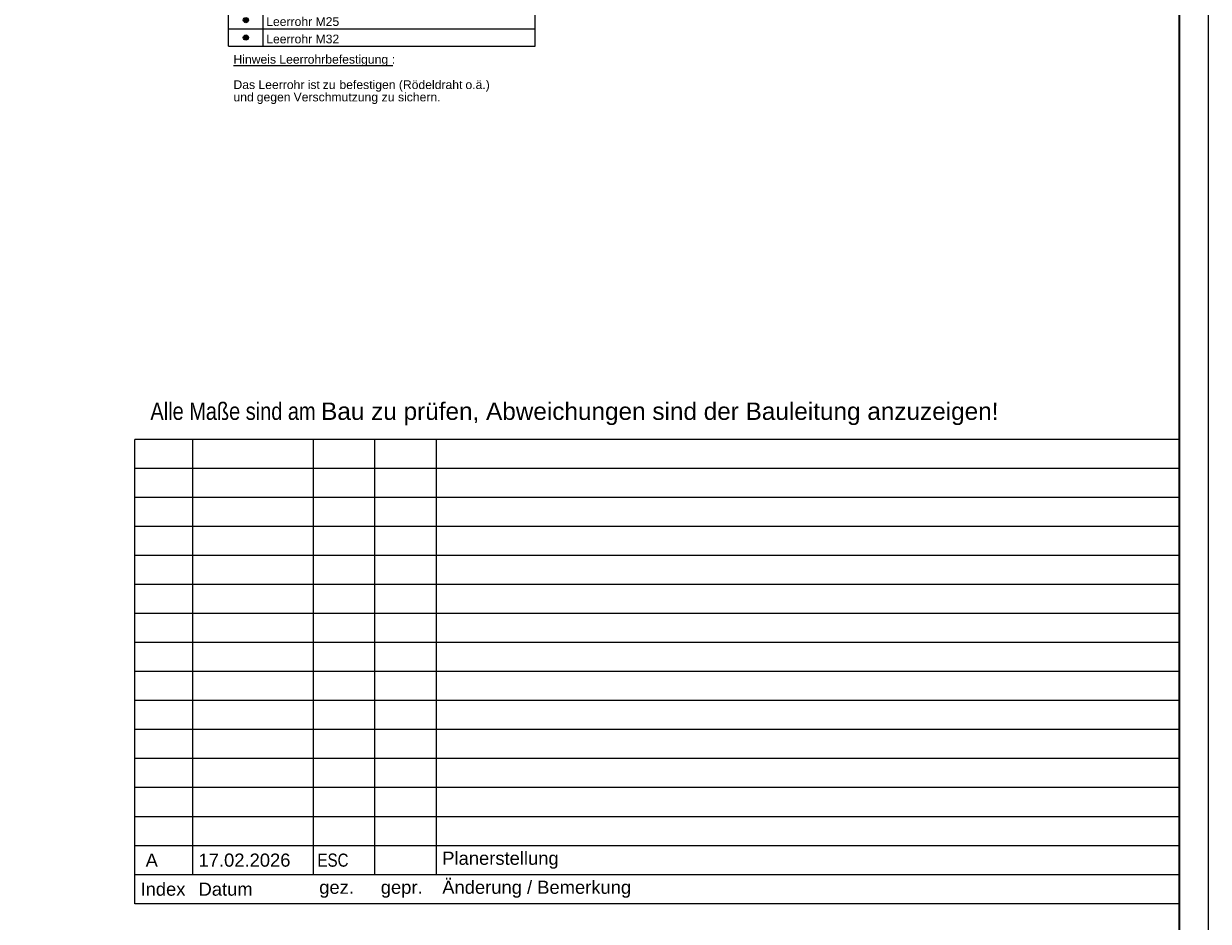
# Model space of a CAD drawing. Extents: x -620 to 300, y 62 to 1112.
# Tile 45 of 53: x 96 to 300, y 366 to 521. Entities that reach past the tile are written whole.
import ezdxf

# ---------------------------------------------------------------- set-up
doc = ezdxf.new("R2010")
doc.units = 0
doc.layers.get('0').update_dxf_attribs({"lineweight": 13})
for name, color, linetype, lineweight, true_color in [('E_Betonbaudose', 1, 'Continuous', 13, 0xff0000), ('E_Detail_Wandschraffur', 7, 'Continuous', 5, 0xc0c0c0), ('E_Leerrohr Umrandung-A06GA2AX8I', 7, 'Continuous', 9, 0xffffff), ('E_Leerrohrdose 32-A06GA2B78I', 7, 'Continuous', 9, 0x99ff99), ('iwb_HB-Hinweis-Kopf-Archi', 3, 'Continuous', 25, 0x00ff00)]:
    doc.layers.add(name, color=color, linetype=linetype, lineweight=lineweight, true_color=true_color)
for name, color, linetype, lineweight in [('E_Legende', 7, 'Continuous', 13), ('iwb_Plankopf Linie', 7, 'Continuous', 13), ('iwb_Plankopf Rahmen', 7, 'Continuous', 35), ('iwb_Plankopf Text', 7, 'Continuous', 18)]:
    doc.layers.add(name, color=color, linetype=linetype, lineweight=lineweight)
doc.styles.add('Arial', font='ARIALN.TTF')
doc.styles.add('Arial Narrow', font='ARIALN.TTF')
doc.styles.add('Plankopf', font='arial.ttf')
doc.styles.get("Standard").update_dxf_attribs({"font": 'ARIALN.TTF'})

# ---------------------------------------------------------------- blocks, each defined once
blk = doc.blocks.new('Referenz-A06GA2B88I')
at = {"layer": 'E_Detail_Wandschraffur', "linetype": 'Continuous', "ltscale": 0.13}
for points in [[(134.51, 525.3), (134.58, 525.3), (134.64, 525.28), (134.71, 525.26), (134.77, 525.22), (134.82, 525.18), (134.86, 525.13), (134.9, 525.08), (134.93, 525.02), (134.95, 524.95), (134.96, 524.89), (134.96, 524.82), (134.95, 524.75), (134.93, 524.69), (134.9, 524.63), (134.86, 524.57), (134.82, 524.52), (134.77, 524.48), (134.71, 524.45), (134.64, 524.42), (134.58, 524.41), (134.51, 524.4), (134.44, 524.41), (134.38, 524.42), (134.32, 524.45), (134.26, 524.48), (134.21, 524.52), (134.16, 524.57), (134.12, 524.63), (134.09, 524.69), (134.07, 524.75), (134.06, 524.82), (134.06, 524.89), (134.07, 524.95), (134.09, 525.02), (134.12, 525.08), (134.16, 525.13), (134.21, 525.18), (134.26, 525.22), (134.32, 525.26), (134.38, 525.28), (134.44, 525.3)], [(134.51, 522.01), (134.58, 522), (134.64, 521.99), (134.71, 521.96), (134.77, 521.93), (134.82, 521.89), (134.86, 521.84), (134.9, 521.78), (134.93, 521.72), (134.95, 521.66), (134.96, 521.59), (134.96, 521.52), (134.95, 521.46), (134.93, 521.39), (134.9, 521.33), (134.86, 521.28), (134.82, 521.23), (134.77, 521.19), (134.71, 521.15), (134.64, 521.13), (134.58, 521.11), (134.51, 521.11), (134.44, 521.11), (134.38, 521.13), (134.32, 521.15), (134.26, 521.19), (134.21, 521.23), (134.16, 521.28), (134.12, 521.33), (134.09, 521.39), (134.07, 521.46), (134.06, 521.52), (134.06, 521.59), (134.07, 521.66), (134.09, 521.72), (134.12, 521.78), (134.16, 521.84), (134.21, 521.89), (134.26, 521.93), (134.32, 521.96), (134.38, 521.99), (134.44, 522)], [(134.51, 519.01), (134.58, 519), (134.64, 518.99), (134.71, 518.96), (134.77, 518.93), (134.82, 518.89), (134.86, 518.84), (134.9, 518.78), (134.93, 518.72), (134.95, 518.66), (134.96, 518.59), (134.96, 518.52), (134.95, 518.46), (134.93, 518.39), (134.9, 518.33), (134.86, 518.28), (134.82, 518.23), (134.77, 518.19), (134.71, 518.15), (134.64, 518.13), (134.58, 518.11), (134.51, 518.11), (134.44, 518.11), (134.38, 518.13), (134.32, 518.15), (134.26, 518.19), (134.21, 518.23), (134.16, 518.28), (134.12, 518.33), (134.09, 518.39), (134.07, 518.46), (134.06, 518.52), (134.06, 518.59), (134.07, 518.66), (134.09, 518.72), (134.12, 518.78), (134.16, 518.84), (134.21, 518.89), (134.26, 518.93), (134.32, 518.96), (134.38, 518.99), (134.44, 519)]]:
    blk.add_hatch(color=256, dxfattribs=at).paths.add_polyline_path(points)
at = {"layer": 'E_Betonbaudose', "linetype": 'Continuous', "ltscale": 0.013}
for centre in [(134.51, 524.85), (134.51, 521.56), (134.51, 518.56)]:
    blk.add_circle(centre, 0.45, dxfattribs=at)
at = {"layer": 'E_Leerrohr Umrandung-A06GA2AX8I', "linetype": 'Continuous', "ltscale": 0.13}
for p, q in [((133.43, 523.25), (133.43, 525.86)), ((133.43, 525.86), (135.59, 525.86)), ((135.59, 525.86), (135.59, 523.25)), ((135.59, 523.25), (133.43, 523.25))]:
    blk.add_line(p, q, dxfattribs=at)
at = {"layer": 'E_Leerrohrdose 32-A06GA2B78I', "linetype": 'Continuous', "ltscale": 0.13}
blk.add_solid([(133.43, 525.86), (135.59, 525.86), (133.43, 523.25), (135.59, 523.25)], dxfattribs=at)
at = {"layer": 'E_Legende', "linetype": 'Continuous', "ltscale": 0.13}
for p, q in [((131.51, 530.26), (184.34, 530.26)), ((131.51, 517.06), (131.51, 530.26)), ((184.34, 517.06), (184.34, 530.26)), ((131.51, 526.06), (184.34, 526.06)), ((137.51, 517.06), (137.51, 526.06)), ((131.51, 523.06), (184.34, 523.06)), ((131.51, 520.06), (184.34, 520.06)), ((131.51, 517.06), (184.34, 517.06))]:
    blk.add_line(p, q, dxfattribs=at)
at = {"layer": 'E_Legende', "linetype": 'Continuous', "lineweight": -2, "ltscale": 0.25}
for p, q in [((132.37, 513.76), (139.46, 513.76)), ((139.46, 513.76), (140.27, 513.76)), ((140.27, 513.76), (158.73, 513.76)), ((158.73, 513.76), (159.64, 513.76)), ((159.64, 513.76), (159.85, 513.76))]:
    blk.add_line(p, q, dxfattribs=at)
at = {"layer": 'E_Legende', "linetype": 'Continuous', "ltscale": 0.13, "attachment_point": 1}
for s, insert, char_height in [('{\\fArial;Legende Leerrohrplanung}', (132.37, 529.58), 2.1), ('{\\fArial;Betonbaudose}', (138.01, 525.06), 1.5), ('{\\fArial;Leerrohr M25}', (138.01, 522.06), 1.5), ('{\\fArial;Leerrohr M32}', (138.01, 519.06), 1.5)]:
    blk.add_mtext(s, dxfattribs=dict(at, insert=insert, char_height=char_height))
at = {"layer": 'E_Legende', "linetype": 'Continuous', "lineweight": -2, "ltscale": 0.25, "char_height": 1.5, "attachment_point": 1}
for s, insert in [('{\\fArial;Hinweis}', (132.37, 515.56)), ('{\\fArial;Leerrohrbefestigung}', (140.27, 515.56)), ('{\\fArial;:}', (159.64, 515.56)), ('{\\fArial;Das}', (132.37, 511.19)), ('{\\fArial;Leerrohr}', (136.67, 511.19)), ('{\\fArial;ist}', (145.16, 511.19)), ('{\\fArial;zu}', (147.74, 511.19)), ('{\\fArial;befestigen}', (150.63, 511.19)), ('{\\fArial;(Rödeldraht}', (160.87, 511.19)), ('{\\fArial;o.ä.)}', (172.34, 511.19)), ('{\\fArial;und}', (132.37, 509.06)), ('{\\fArial;gegen}', (136.38, 509.06)), ('{\\fArial;Verschmutzung}', (142.73, 509.06)), ('{\\fArial;zu}', (157.9, 509.06)), ('{\\fArial;sichern.}', (160.72, 509.06))]:
    blk.add_mtext(s, dxfattribs=dict(at, insert=insert))

msp = doc.modelspace()

# ---------------------------------------------------------------- linework, layer by layer
at = {"layer": 'iwb_Plankopf Linie', "ltscale": 0.13}
for p, q in [((295.35, 449.32), (115.35, 449.32)), ((115.35, 369.32), (115.35, 449.32)), ((125.35, 374.32), (125.35, 449.32)), ((146.15, 374.32), (146.15, 449.32)), ((156.75, 374.32), (156.75, 449.32)), ((167.35, 374.32), (167.35, 449.32)), ((295.35, 449.32), (295.35, 369.32)), ((295.35, 444.32), (115.35, 444.32)), ((295.35, 439.32), (115.35, 439.32)), ((295.35, 434.32), (115.35, 434.32)), ((295.35, 429.32), (115.35, 429.32)), ((295.35, 424.32), (115.35, 424.32)), ((295.35, 419.32), (115.35, 419.32)), ((295.35, 414.32), (115.35, 414.32)), ((295.35, 409.32), (115.35, 409.32)), ((295.35, 404.32), (115.35, 404.32)), ((295.35, 399.32), (115.35, 399.32)), ((295.35, 394.32), (115.35, 394.32)), ((295.35, 389.32), (115.35, 389.32)), ((295.35, 384.32), (115.35, 384.32)), ((295.35, 379.32), (115.35, 379.32)), ((295.35, 374.32), (115.35, 374.32)), ((295.35, 369.32), (115.35, 369.32))]:
    msp.add_line(p, q, dxfattribs=at)
at = {"layer": 'iwb_Plankopf Rahmen', "color": 8, "lineweight": 13, "ltscale": 0.13, "true_color": 0x808080}
msp.add_lwpolyline([(300.35, 62.43), (-619.65, 62.43), (-619.65, 1112.43), (300.35, 1112.43), (300.35, 62.43)], close=True, dxfattribs=at)
at = {"layer": 'iwb_Plankopf Rahmen', "ltscale": 0.35}
msp.add_lwpolyline([(-599.65, 67.43), (-599.65, 1107.43), (295.35, 1107.43), (295.35, 67.43), (-599.65, 67.43)], close=True, dxfattribs=at)

# ---------------------------------------------------------------- block references
at = {"color": 8, "lineweight": 25, "ltscale": 0.25, "true_color": 0x808080}
msp.add_blockref('Referenz-A06GA2B88I', (0, 0), dxfattribs=at)

# ---------------------------------------------------------------- texts
at = {"layer": 'iwb_HB-Hinweis-Kopf-Archi', "lineweight": 25, "ltscale": 0.25, "insert": (118.06, 455.68), "char_height": 3, "width": 6120, "attachment_point": 1, "line_spacing_factor": 0.8, "style": 'Arial'}
msp.add_mtext('Alle Maße sind am \\fArial|b0|i0|c0|p34;Bau zu prüfen, Abweichungen sind der Bauleitung anzuzeigen!', dxfattribs=at)
at = {"layer": 'iwb_Plankopf Text', "ltscale": 0.18, "insert": (296.89, 74.51), "char_height": 1.4, "attachment_point": 1, "rotation": 90, "line_spacing_factor": 1.002}
msp.add_mtext('{\\fArial Narrow;\\\\srvnovamd01\\Nova_MD\\TGA\\60202 Pro Potsdam\\04 NB GES Krampnitz\\09 NOVA\\60202-04_AP_NB GES Krampnitz\\TGA\\Elektro\\Leerrohrplanung\\E_Leerrohr_3OG.n4m004KRA_ELT_5_LR_03_002_P_A}', dxfattribs=at)
at = {"layer": 'iwb_Plankopf Text', "ltscale": 0.18, "attachment_point": 4, "line_spacing_factor": 0.970891}
for s, insert, char_height, width, style in [(' A', (116.35, 376.82), 2.265, 7.9947, 'Plankopf'), ('17.02.2026', (126.35, 376.82), 2.265, 19.9968, 'Plankopf'), (' ESC', (146.13, 376.82), 2.265, 7.9947, 'Arial Narrow'), ('Planerstellung', (168.35, 376.82), 2.2655, 125.9917, 'Plankopf'), ('Änderung / Bemerkung', (168.35, 371.82), 2.2655, 126, 'Plankopf'), ('Index', (116.35, 371.82), 2.265, 8, 'Plankopf'), ('Datum', (126.35, 371.82), 2.265, 20, 'Plankopf'), ('gez.', (147.15, 371.82), 2.265, 8, 'Plankopf'), ('gepr.', (157.75, 371.82), 2.265, 8, 'Plankopf')]:
    msp.add_mtext(s, dxfattribs=dict(at, insert=insert, char_height=char_height, width=width, style=style))

doc.saveas('drawing.dxf')
